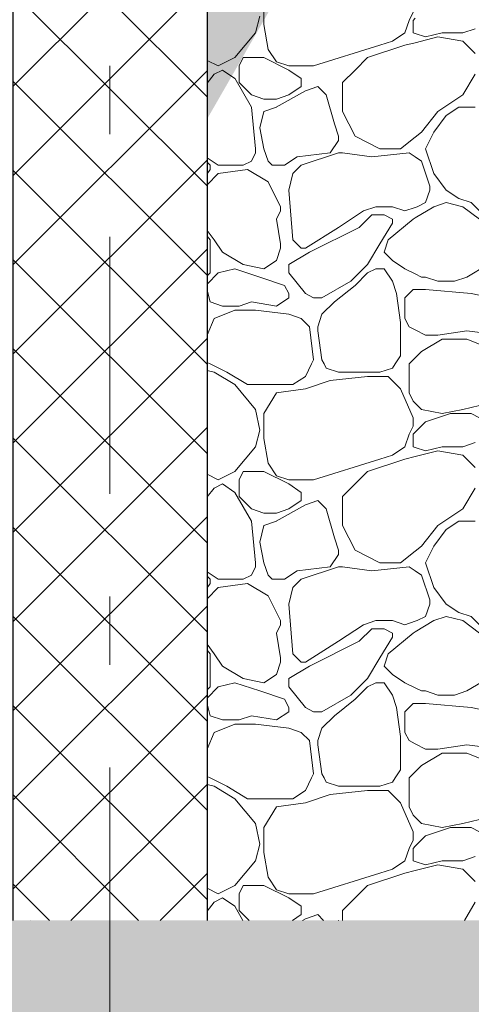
# Model space of a CAD drawing. Header units: millimetres. Extents: x -36476 to 2373, y -53000 to 10500.
# Tile 50 of 68: x -11072 to -10608, y -1087 to -72. Entities that reach past the tile are written whole.
import ezdxf
from ezdxf.enums import TextEntityAlignment as Align

# ---------------------------------------------------------------- set-up
doc = ezdxf.new("R2010")
doc.units = ezdxf.units.MM
doc.header["$MEASUREMENT"] = 0
doc.linetypes.add('Axe', pattern=[546.805537, 264.583325, -105.833328, 70.555556, -105.833328])
doc.linetypes.add('Points', pattern=[317.499995, 0, -317.499995])
for name, color, linetype in [('Nouveau_0', 7, 'Continuous'), ('Nouveau__Grille structurelle (axe_trame)', 7, 'Continuous'), ('Nouveau_Exter - Environnement', 7, 'Continuous'), ('Nouveau_Terrain - original', 7, 'Continuous'), ('Terrain - original', 7, 'Continuous')]:
    doc.layers.add(name, color=color, linetype=linetype)
doc.styles.add('STYLE_GENERE_1', font='arial.ttf')

# ---------------------------------------------------------------- blocks, each defined once
blk = doc.blocks.new('Élément de coupe_90')
at = {"layer": 'Terrain - original', "linetype": 'Continuous', "lineweight": 13}
h = blk.add_hatch(dxfattribs=at)
h.set_pattern_fill('__TERRE_VÉGÉTALISÉE', style=0, pattern_type=2)
h.set_pattern_definition([(45, (0, 0), (-63.63961, 63.63961), []), (45, (-21.21, 21.21), (-127.2792, 127.2792), []), (45, (-42.43, 42.43), (-127.2792, 127.2792), []), (135, (-63.64, 63.64), (21.213203, 21.213203), [90, -90])])
h.paths.add_polyline_path([(-36475.6, 407.4), (-36475.6, -53000), (2372.7, -53000), (2372.7, -1000), (1114, -1000), (1114, -2000), (-3886, -2000), (-3886, -1000), (-34564.2, -1000), (-34564.2, 321.6), (-35660, 370.8)])
blk = doc.blocks.new('Élément de coupe_130')
at = {"layer": 'Nouveau_Exter - Environnement', "linetype": 'Continuous', "lineweight": 5}
h = blk.add_hatch(dxfattribs=at)
h.set_pattern_fill('Béton', style=0, pattern_type=2)
h.set_pattern_definition([(45, (0, 0), (-45.96194, 45.96194), []), (135, (0, 0), (45.96194, 45.96194), [])])
h.paths.add_polyline_path([(-11079.6, 0), (-11079.6, -1000), (-10879.6, -1000), (-10879.6, 0)])
at = {"layer": 'Nouveau_Exter - Environnement', "color": 7, "linetype": 'Continuous', "lineweight": 30}
for p, q in [((-10879.6, 0), (-11079.6, 0)), ((-10879.6, 0), (-10879.6, -1000)), ((-11079.6, -220), (-11079.6, -1000))]:
    blk.add_line(p, q, dxfattribs=at)
at = {"layer": 'Nouveau_Exter - Environnement', "color": 7, "linetype": 'Continuous', "lineweight": 30, "flags": 128}
blk.add_lwpolyline([(-11079.6, 0), (-11079.6, -20), (-11079.6, -70), (-11079.6, -220)], dxfattribs=at)
blk = doc.blocks.new('Élément de coupe_154')
at = {"layer": 'Nouveau_0', "color": 255, "linetype": 'Points', "lineweight": 0, "flags": 128}
blk.add_lwpolyline([(-34564.2, -1000), (-32031.8, -1000), (-30032.1, -1000), (-27335.6, -1000), (-27135.6, -1000), (-11079.6, -1000), (-10879.6, -1000), (-3886, -1000)], dxfattribs=at)
blk = doc.blocks.new('*X292')
at = {"layer": 'Nouveau_Terrain - original', "color": 7, "linetype": 'Continuous', "lineweight": 13}
for p, q in [((-10821, -51.2), (-10821, -76.8)), ((-10825.3, -68.3), (-10829.6, -85.3)), ((-10667.5, -64), (-10671.7, -72.5)), ((-10665.3, -70.4), (-10667.5, -72.5)), ((-10821, -76.8), (-10816.8, -102.4)), ((-10671.7, -72.5), (-10676, -85.3)), ((-10667.5, -72.5), (-10667.5, -85.3)), ((-10616.3, -85.3), (-10603.5, -81.1)), ((-10829.6, -85.3), (-10850.9, -110.9)), ((-10676, -85.3), (-10688.8, -93.9)), ((-10667.5, -85.3), (-10665.3, -86)), ((-10665.3, -86), (-10654.7, -89.6)), ((-10665.3, -95.5), (-10641.9, -89.6)), ((-10654.7, -89.6), (-10637.6, -85.3)), ((-10641.9, -89.6), (-10616.3, -93.9)), ((-10637.6, -85.3), (-10616.3, -85.3)), ((-10701.6, -98.1), (-10769.9, -119.5)), ((-10714.4, -110.9), (-10676, -98.1)), ((-10688.8, -93.9), (-10701.6, -98.1)), ((-10676, -98.1), (-10665.3, -95.5)), ((-10616.3, -93.9), (-10603.5, -106.7)), ((-10850.9, -110.9), (-10868, -119.5)), ((-10846.6, -119.5), (-10842.4, -110.9)), ((-10842.4, -110.9), (-10821, -110.9)), ((-10821, -110.9), (-10795.5, -123.7)), ((-10816.8, -102.4), (-10808.2, -115.2)), ((-10727.2, -123.7), (-10714.4, -110.9)), ((-10868, -119.5), (-10879.6, -113.7)), ((-10846.6, -136.5), (-10846.6, -119.5)), ((-10808.2, -115.2), (-10795.5, -119.5)), ((-10769.9, -119.5), (-10795.5, -119.5)), ((-10872.2, -128), (-10879.6, -137.1)), ((-10863.7, -123.7), (-10872.2, -128)), ((-10850.9, -132.3), (-10863.7, -123.7)), ((-10795.5, -123.7), (-10782.7, -132.3)), ((-10740, -136.5), (-10727.2, -123.7)), ((-10603.5, -128), (-10616.3, -149.3)), ((-10833.8, -162.1), (-10850.9, -132.2)), ((-10833.8, -149.3), (-10846.6, -136.5)), ((-10782.7, -140.8), (-10795.5, -149.3)), ((-10782.7, -132.3), (-10782.7, -136.5)), ((-10782.7, -136.5), (-10782.7, -140.8)), ((-10778.4, -145), (-10765.6, -140.8)), ((-10765.6, -140.8), (-10757.1, -149.3)), ((-10740, -166.4), (-10740, -136.5)), ((-10821, -153.6), (-10833.8, -149.3)), ((-10808.3, -162.1), (-10778.4, -145)), ((-10795.5, -149.3), (-10808.2, -153.6)), ((-10757.1, -149.3), (-10748.5, -179.2)), ((-10616.3, -149.3), (-10641.9, -166.4)), ((-10829.6, -204.8), (-10833.8, -162.1)), ((-10808.2, -153.6), (-10821, -153.6)), ((-10821, -166.4), (-10808.2, -162.1)), ((-10633.3, -170.6), (-10620.5, -162.1)), ((-10620.5, -162.1), (-10603.5, -162.1)), ((-10825.3, -183.4), (-10821, -166.4)), ((-10727.2, -192), (-10740, -166.4)), ((-10641.9, -166.4), (-10658.9, -187.7)), ((-10646.1, -187.7), (-10633.3, -170.6)), ((-10748.5, -179.2), (-10744.3, -192)), ((-10821, -204.8), (-10825.3, -183.4)), ((-10744.3, -192), (-10744.3, -196.2)), ((-10701.6, -204.8), (-10727.2, -192)), ((-10658.9, -187.7), (-10665.3, -192.8)), ((-10654.7, -204.8), (-10646.1, -187.7)), ((-10744.3, -196.2), (-10752.8, -209)), ((-10665.3, -192.8), (-10680.3, -204.8)), ((-10833.8, -217.6), (-10829.6, -209)), ((-10829.6, -209), (-10829.6, -204.8)), ((-10816.8, -217.6), (-10821, -204.8)), ((-10752.8, -209), (-10786.9, -213.3)), ((-10744.3, -209), (-10782.7, -221.8)), ((-10740, -209), (-10744.3, -209)), ((-10710.1, -213.3), (-10740, -209)), ((-10671.7, -209), (-10710.1, -213.3)), ((-10680.3, -204.8), (-10701.6, -204.8)), ((-10665.3, -213.3), (-10671.7, -209)), ((-10646.1, -230.4), (-10654.7, -204.8)), ((-10879.6, -214.1), (-10868, -221.8)), ((-10879.6, -218.8), (-10876.5, -221.8)), ((-10876.5, -221.8), (-10876.5, -226.1)), ((-10868, -221.8), (-10859.4, -221.8)), ((-10859.4, -221.8), (-10855.2, -221.8)), ((-10855.2, -221.8), (-10842.4, -221.8)), ((-10842.4, -221.8), (-10833.8, -217.6)), ((-10812.5, -221.8), (-10816.8, -217.6)), ((-10799.7, -221.8), (-10812.5, -221.8)), ((-10786.9, -213.3), (-10799.7, -221.8)), ((-10782.7, -221.8), (-10791.2, -230.4)), ((-10658.9, -217.6), (-10665.3, -213.3)), ((-10650.4, -243.2), (-10658.9, -217.6)), ((-10876.5, -226.1), (-10879.6, -230.7)), ((-10879.6, -242), (-10868, -230.4)), ((-10868, -230.4), (-10838.1, -226.1)), ((-10838.1, -226.1), (-10816.8, -238.9)), ((-10791.2, -230.4), (-10795.5, -247.4)), ((-10633.3, -247.4), (-10646.1, -230.4)), ((-10816.8, -238.9), (-10804, -264.5)), ((-10650.4, -247.4), (-10650.4, -243.2)), ((-10795.5, -247.4), (-10791.2, -298.6)), ((-10654.7, -260.2), (-10650.4, -247.4)), ((-10620.5, -256), (-10633.3, -247.4)), ((-10663.2, -264.5), (-10654.7, -260.2)), ((-10646.1, -264.5), (-10633.3, -260.2)), ((-10633.3, -260.2), (-10616.3, -264.5)), ((-10607.7, -260.2), (-10620.5, -256)), ((-10594.9, -273), (-10607.7, -260.2)), ((-10804, -268.8), (-10808.2, -277.3)), ((-10804, -264.5), (-10804, -268.8)), ((-10718.7, -268.8), (-10744.3, -285.8)), ((-10722.9, -285.8), (-10710.1, -273)), ((-10705.9, -264.5), (-10718.7, -268.8)), ((-10710.1, -273), (-10697.3, -273)), ((-10688.8, -264.5), (-10705.9, -264.5)), ((-10697.3, -273), (-10688.8, -277.3)), ((-10676, -268.8), (-10688.8, -264.5)), ((-10676, -268.8), (-10665.3, -265.2)), ((-10665.3, -265.2), (-10663.2, -264.5)), ((-10665.3, -276), (-10646.1, -264.5)), ((-10616.3, -264.5), (-10599.2, -277.3)), ((-10808.2, -277.3), (-10804, -302.9)), ((-10688.8, -281.6), (-10701.6, -302.9)), ((-10693.1, -298.6), (-10667.5, -277.3)), ((-10688.8, -277.3), (-10688.8, -281.6)), ((-10667.5, -277.3), (-10665.3, -276)), ((-10872.2, -298.6), (-10879.6, -288.9)), ((-10744.3, -285.8), (-10778.4, -307.2)), ((-10774.1, -311.4), (-10722.9, -285.8)), ((-10879.6, -294.8), (-10876.5, -298.6)), ((-10876.5, -298.6), (-10876.5, -311.4)), ((-10863.7, -311.4), (-10872.2, -298.6)), ((-10804, -302.9), (-10804, -307.2)), ((-10791.2, -298.6), (-10782.7, -307.2)), ((-10701.6, -302.9), (-10714.4, -324.2)), ((-10697.3, -311.4), (-10693.1, -298.6)), ((-10876.5, -311.4), (-10876.5, -332.8)), ((-10842.4, -324.2), (-10863.7, -311.4)), ((-10804, -307.2), (-10808.2, -320)), ((-10795.5, -324.2), (-10774.1, -311.4)), ((-10782.7, -307.2), (-10778.4, -307.2)), ((-10688.8, -320), (-10697.3, -311.4)), ((-10821, -328.5), (-10842.4, -324.2)), ((-10808.2, -320), (-10821, -328.5)), ((-10795.5, -332.8), (-10795.5, -324.2)), ((-10714.4, -324.2), (-10731.5, -341.3)), ((-10676, -328.5), (-10688.8, -320)), ((-10590.7, -324.2), (-10612, -337)), ((-10879.6, -344.3), (-10868, -332.8)), ((-10876.5, -332.8), (-10879.6, -335.8)), ((-10868, -332.8), (-10850.9, -328.5)), ((-10850.9, -328.5), (-10825.3, -337)), ((-10778.4, -354.1), (-10795.5, -332.8)), ((-10714.4, -332.8), (-10727.2, -345.6)), ((-10705.9, -328.5), (-10714.4, -332.8)), ((-10697.3, -328.5), (-10705.9, -328.5)), ((-10688.8, -341.3), (-10697.3, -328.5)), ((-10665.3, -333.8), (-10676, -328.5)), ((-10658.9, -337), (-10665.3, -333.8)), ((-10825.3, -337), (-10799.7, -345.6)), ((-10731.5, -341.3), (-10761.3, -358.4)), ((-10684.5, -354.1), (-10688.8, -341.3)), ((-10654.7, -337), (-10658.9, -337)), ((-10641.9, -341.3), (-10654.7, -337)), ((-10624.8, -341.3), (-10641.9, -341.3)), ((-10612, -337), (-10624.8, -341.3)), ((-10876.5, -362.6), (-10879.6, -350.4)), ((-10799.7, -345.6), (-10795.5, -354.1)), ((-10795.5, -354.1), (-10795.5, -358.4)), ((-10769.9, -358.4), (-10778.4, -354.1)), ((-10727.2, -345.6), (-10748.5, -362.6)), ((-10680.3, -384), (-10684.5, -354.1)), ((-10676, -358.4), (-10667.5, -349.8)), ((-10667.5, -349.8), (-10665.3, -349.8)), ((-10665.3, -349.8), (-10654.7, -349.8)), ((-10654.7, -349.8), (-10607.7, -354.1)), ((-10607.7, -354.1), (-10586.4, -358.4)), ((-10863.7, -366.9), (-10876.5, -362.6)), ((-10833.8, -362.6), (-10846.6, -366.9)), ((-10808.2, -366.9), (-10833.8, -362.6)), ((-10795.5, -358.4), (-10808.2, -366.9)), ((-10761.3, -358.4), (-10769.9, -358.4)), ((-10748.5, -362.6), (-10761.3, -375.4)), ((-10676, -358.4), (-10676, -379.7)), ((-10872.2, -379.7), (-10850.9, -371.2)), ((-10846.6, -366.9), (-10863.7, -366.9)), ((-10850.9, -371.2), (-10829.6, -371.2)), ((-10829.6, -371.2), (-10795.5, -375.4)), ((-10795.5, -375.4), (-10782.7, -379.7)), ((-10761.3, -375.4), (-10765.6, -388.2)), ((-10879.6, -396.8), (-10872.2, -379.7)), ((-10782.7, -379.7), (-10774.1, -388.2)), ((-10680.3, -401), (-10680.3, -384)), ((-10676, -379.7), (-10671.7, -388.2)), ((-10774.1, -388.2), (-10769.9, -422.3)), ((-10765.6, -388.2), (-10765.6, -392.5)), ((-10765.6, -392.5), (-10761.3, -422.3)), ((-10671.7, -388.2), (-10665.3, -391.4)), ((-10665.3, -391.4), (-10654.7, -396.8)), ((-10612, -392.5), (-10641.9, -396.8)), ((-10577.9, -396.8), (-10612, -392.5)), ((-10680.3, -418.1), (-10680.3, -401)), ((-10658.9, -413.8), (-10637.6, -401)), ((-10641.9, -396.8), (-10654.7, -396.8)), ((-10637.6, -401), (-10612, -401)), ((-10612, -401), (-10590.7, -409.5)), ((-10665.3, -420.2), (-10658.9, -413.8)), ((-10876.5, -426.6), (-10879.6, -425.1)), ((-10769.9, -422.3), (-10772, -426.6)), ((-10761.3, -422.3), (-10759.2, -426.6)), ((-10686, -426.6), (-10680.3, -418.1)), ((-10671.7, -426.6), (-10665.3, -420.2)), ((-10879.6, -433.3), (-10872.2, -435.1)), ((-10859.4, -435.1), (-10876.5, -426.6)), ((-10872.2, -435.1), (-10850.9, -447.9)), ((-10838.1, -447.9), (-10859.4, -435.1)), ((-10772, -426.6), (-10778.4, -439.4)), ((-10759.2, -426.6), (-10757.1, -430.9)), ((-10757.1, -430.9), (-10744.3, -435.1)), ((-10744.3, -435.1), (-10701.6, -435.1)), ((-10701.6, -435.1), (-10688.8, -430.9)), ((-10688.8, -430.9), (-10686, -426.6)), ((-10671.7, -456.5), (-10671.7, -426.6)), ((-10778.4, -439.4), (-10791.2, -447.9)), ((-10778.4, -452.2), (-10752.8, -443.7)), ((-10752.8, -443.7), (-10714.4, -439.4)), ((-10714.4, -439.4), (-10693.1, -439.4)), ((-10693.1, -439.4), (-10680.3, -452.2)), ((-10850.9, -447.9), (-10829.6, -473.5)), ((-10816.8, -447.9), (-10838.1, -447.9)), ((-10808.2, -456.5), (-10821, -477.8)), ((-10791.2, -447.9), (-10816.8, -447.9)), ((-10778.4, -452.2), (-10808.3, -456.5)), ((-10680.3, -452.2), (-10667.5, -482.1)), ((-10667.5, -465), (-10671.7, -456.5)), ((-10665.3, -467.1), (-10667.5, -465)), ((-10829.6, -473.5), (-10825.3, -494.9)), ((-10658.9, -473.5), (-10665.3, -467.1)), ((-10637.6, -477.8), (-10658.9, -473.5)), ((-10616.3, -473.5), (-10637.6, -477.8)), ((-10599.2, -469.3), (-10616.3, -473.5)), ((-10821, -477.8), (-10821, -503.4)), ((-10667.5, -482.1), (-10667.5, -490.6)), ((-10654.7, -486.3), (-10665.3, -497)), ((-10629.1, -477.8), (-10654.7, -486.3)), ((-10607.7, -477.8), (-10629.1, -477.8)), ((-10599.2, -482.1), (-10607.7, -477.8)), ((-10825.3, -494.9), (-10829.6, -511.9)), ((-10667.5, -490.6), (-10671.7, -499.1)), ((-10665.3, -497), (-10667.5, -499.1)), ((-10821, -503.4), (-10816.8, -529)), ((-10671.7, -499.1), (-10676, -511.9)), ((-10667.5, -499.1), (-10667.5, -511.9)), ((-10829.6, -511.9), (-10850.9, -537.5)), ((-10676, -511.9), (-10688.8, -520.5)), ((-10667.5, -511.9), (-10665.3, -512.6)), ((-10665.3, -512.6), (-10654.7, -516.2)), ((-10665.3, -522.1), (-10641.9, -516.2)), ((-10654.7, -516.2), (-10637.6, -511.9)), ((-10641.9, -516.2), (-10616.3, -520.5)), ((-10637.6, -511.9), (-10616.3, -511.9)), ((-10616.3, -511.9), (-10603.5, -507.7)), ((-10701.6, -524.7), (-10769.9, -546.1)), ((-10714.4, -537.5), (-10676, -524.7)), ((-10688.8, -520.5), (-10701.6, -524.7)), ((-10676, -524.7), (-10665.3, -522.1)), ((-10616.3, -520.5), (-10603.5, -533.3)), ((-10850.9, -537.5), (-10868, -546.1)), ((-10846.6, -546.1), (-10842.4, -537.5)), ((-10842.4, -537.5), (-10821, -537.5)), ((-10821, -537.5), (-10795.5, -550.3)), ((-10816.8, -529), (-10808.2, -541.8)), ((-10727.2, -550.3), (-10714.4, -537.5)), ((-10868, -546.1), (-10879.6, -540.3)), ((-10846.6, -563.1), (-10846.6, -546.1)), ((-10808.2, -541.8), (-10795.5, -546.1)), ((-10769.9, -546.1), (-10795.5, -546.1)), ((-10872.2, -554.6), (-10879.6, -563.7)), ((-10863.7, -550.3), (-10872.2, -554.6)), ((-10850.9, -558.9), (-10863.7, -550.3)), ((-10795.5, -550.3), (-10782.7, -558.9)), ((-10740, -563.1), (-10727.2, -550.3)), ((-10603.5, -554.6), (-10616.3, -575.9)), ((-10833.8, -588.7), (-10850.9, -558.9)), ((-10833.8, -575.9), (-10846.6, -563.1)), ((-10782.7, -567.4), (-10795.5, -575.9)), ((-10782.7, -558.9), (-10782.7, -563.1)), ((-10782.7, -563.1), (-10782.7, -567.4)), ((-10778.4, -571.7), (-10765.6, -567.4)), ((-10765.6, -567.4), (-10757.1, -575.9)), ((-10740, -593), (-10740, -563.1)), ((-10821, -580.2), (-10833.8, -575.9)), ((-10808.3, -588.7), (-10778.4, -571.7)), ((-10795.5, -575.9), (-10808.2, -580.2)), ((-10757.1, -575.9), (-10748.5, -605.8)), ((-10616.3, -575.9), (-10641.9, -593)), ((-10808.2, -580.2), (-10821, -580.2)), ((-10829.6, -631.4), (-10833.8, -588.7)), ((-10825.3, -610.1), (-10821, -593)), ((-10821, -593), (-10808.2, -588.7)), ((-10727.2, -618.6), (-10740, -593)), ((-10641.9, -593), (-10658.9, -614.3)), ((-10646.1, -614.3), (-10633.3, -597.3)), ((-10633.3, -597.3), (-10620.5, -588.7)), ((-10620.5, -588.7), (-10603.5, -588.7)), ((-10748.5, -605.8), (-10744.3, -618.6)), ((-10821, -631.4), (-10825.3, -610.1)), ((-10744.3, -618.6), (-10744.3, -622.9)), ((-10701.6, -631.4), (-10727.2, -618.6)), ((-10658.9, -614.3), (-10665.3, -619.4)), ((-10654.7, -631.4), (-10646.1, -614.3)), ((-10744.3, -622.9), (-10752.8, -635.7)), ((-10665.3, -619.4), (-10680.3, -631.4)), ((-10833.8, -644.2), (-10829.6, -635.7)), ((-10829.6, -635.7), (-10829.6, -631.4)), ((-10816.8, -644.2), (-10821, -631.4)), ((-10752.8, -635.7), (-10786.9, -639.9)), ((-10744.3, -635.7), (-10782.7, -648.5)), ((-10740, -635.7), (-10744.3, -635.7)), ((-10710.1, -639.9), (-10740, -635.7)), ((-10671.7, -635.7), (-10710.1, -639.9)), ((-10680.3, -631.4), (-10701.6, -631.4)), ((-10665.3, -639.9), (-10671.7, -635.7)), ((-10646.1, -657), (-10654.7, -631.4)), ((-10879.6, -640.7), (-10868, -648.5)), ((-10879.6, -645.4), (-10876.5, -648.5)), ((-10876.5, -648.5), (-10876.5, -652.7)), ((-10868, -648.5), (-10859.4, -648.5)), ((-10859.4, -648.5), (-10855.2, -648.5)), ((-10855.2, -648.5), (-10842.4, -648.5)), ((-10842.4, -648.5), (-10833.8, -644.2)), ((-10812.5, -648.5), (-10816.8, -644.2)), ((-10799.7, -648.5), (-10812.5, -648.5)), ((-10786.9, -639.9), (-10799.7, -648.5)), ((-10782.7, -648.5), (-10791.2, -657)), ((-10658.9, -644.2), (-10665.3, -639.9)), ((-10650.4, -669.8), (-10658.9, -644.2)), ((-10876.5, -652.7), (-10879.6, -657.3)), ((-10879.6, -668.6), (-10868, -657)), ((-10868, -657), (-10838.1, -652.7)), ((-10838.1, -652.7), (-10816.8, -665.5)), ((-10791.2, -657), (-10795.5, -674)), ((-10633.3, -674), (-10646.1, -657)), ((-10816.8, -665.5), (-10804, -691.1)), ((-10795.5, -674.1), (-10791.2, -725.2)), ((-10654.7, -686.8), (-10650.4, -674)), ((-10650.4, -674), (-10650.4, -669.8)), ((-10620.5, -682.6), (-10633.3, -674)), ((-10663.2, -691.1), (-10654.7, -686.8)), ((-10646.1, -691.1), (-10633.3, -686.8)), ((-10633.3, -686.8), (-10616.3, -691.1)), ((-10607.7, -686.8), (-10620.5, -682.6)), ((-10594.9, -699.6), (-10607.7, -686.8)), ((-10804, -695.4), (-10808.2, -703.9)), ((-10804, -691.1), (-10804, -695.4)), ((-10718.7, -695.4), (-10744.3, -712.4)), ((-10722.9, -712.4), (-10710.1, -699.6)), ((-10705.9, -691.1), (-10718.7, -695.4)), ((-10710.1, -699.6), (-10697.3, -699.6)), ((-10688.8, -691.1), (-10705.9, -691.1)), ((-10697.3, -699.6), (-10688.8, -703.9)), ((-10676, -695.4), (-10688.8, -691.1)), ((-10676, -695.4), (-10665.3, -691.8)), ((-10665.3, -691.8), (-10663.2, -691.1)), ((-10665.3, -702.6), (-10646.1, -691.1)), ((-10616.3, -691.1), (-10599.2, -703.9)), ((-10808.2, -703.9), (-10804, -729.5)), ((-10688.8, -708.2), (-10701.6, -729.5)), ((-10693.1, -725.2), (-10667.5, -703.9)), ((-10688.8, -703.9), (-10688.8, -708.2)), ((-10667.5, -703.9), (-10665.3, -702.6)), ((-10872.2, -725.2), (-10879.6, -715.5)), ((-10744.3, -712.4), (-10778.4, -733.8)), ((-10774.1, -738), (-10722.9, -712.4)), ((-10879.6, -721.4), (-10876.5, -725.2)), ((-10876.5, -725.2), (-10876.5, -738)), ((-10863.7, -738), (-10872.2, -725.2)), ((-10804, -729.5), (-10804, -733.8)), ((-10791.2, -725.2), (-10782.7, -733.8)), ((-10701.6, -729.5), (-10714.4, -750.8)), ((-10697.3, -738), (-10693.1, -725.2)), ((-10876.5, -738), (-10876.5, -759.4)), ((-10842.4, -750.8), (-10863.7, -738)), ((-10804, -733.8), (-10808.2, -746.6)), ((-10795.5, -750.8), (-10774.1, -738)), ((-10782.7, -733.8), (-10778.4, -733.8)), ((-10688.8, -746.6), (-10697.3, -738)), ((-10821, -755.1), (-10842.4, -750.8)), ((-10808.2, -746.6), (-10821, -755.1)), ((-10795.5, -759.4), (-10795.5, -750.8)), ((-10714.4, -750.8), (-10731.5, -767.9)), ((-10676, -755.1), (-10688.8, -746.6)), ((-10590.7, -750.8), (-10612, -763.6)), ((-10879.6, -771), (-10868, -759.4)), ((-10876.5, -759.4), (-10879.6, -762.4)), ((-10868, -759.4), (-10850.9, -755.1)), ((-10850.9, -755.1), (-10825.3, -763.6)), ((-10778.4, -780.7), (-10795.5, -759.4)), ((-10714.4, -759.4), (-10727.2, -772.2)), ((-10705.9, -755.1), (-10714.4, -759.4)), ((-10697.3, -755.1), (-10705.9, -755.1)), ((-10688.8, -767.9), (-10697.3, -755.1)), ((-10665.3, -760.4), (-10676, -755.1)), ((-10658.9, -763.6), (-10665.3, -760.4)), ((-10825.3, -763.6), (-10799.7, -772.2)), ((-10731.5, -767.9), (-10761.3, -785)), ((-10684.5, -780.7), (-10688.8, -767.9)), ((-10654.7, -763.6), (-10658.9, -763.6)), ((-10641.9, -767.9), (-10654.7, -763.6)), ((-10624.8, -767.9), (-10641.9, -767.9)), ((-10612, -763.6), (-10624.8, -767.9)), ((-10876.5, -789.2), (-10879.6, -777)), ((-10799.7, -772.2), (-10795.5, -780.7)), ((-10795.5, -780.7), (-10795.5, -785)), ((-10769.9, -785), (-10778.4, -780.7)), ((-10727.2, -772.2), (-10748.5, -789.2)), ((-10680.3, -810.6), (-10684.5, -780.7)), ((-10676, -785), (-10667.5, -776.4)), ((-10667.5, -776.4), (-10665.3, -776.4)), ((-10665.3, -776.4), (-10654.7, -776.4)), ((-10654.7, -776.4), (-10607.7, -780.7)), ((-10607.7, -780.7), (-10586.4, -785)), ((-10863.7, -793.5), (-10876.5, -789.2)), ((-10833.8, -789.2), (-10846.6, -793.5)), ((-10808.2, -793.5), (-10833.8, -789.2)), ((-10795.5, -785), (-10808.2, -793.5)), ((-10761.3, -785), (-10769.9, -785)), ((-10748.5, -789.2), (-10761.3, -802)), ((-10676, -785), (-10676, -806.3)), ((-10872.2, -806.3), (-10850.9, -797.8)), ((-10846.6, -793.5), (-10863.7, -793.5)), ((-10850.9, -797.8), (-10829.6, -797.8)), ((-10829.6, -797.8), (-10795.5, -802)), ((-10879.6, -823.4), (-10872.2, -806.3)), ((-10795.5, -802), (-10782.7, -806.3)), ((-10782.7, -806.3), (-10774.1, -814.8)), ((-10761.3, -802), (-10765.6, -814.8)), ((-10680.3, -827.6), (-10680.3, -810.6)), ((-10676, -806.3), (-10671.7, -814.8)), ((-10774.1, -814.8), (-10769.9, -849)), ((-10765.6, -814.8), (-10765.6, -819.1)), ((-10765.6, -819.1), (-10761.3, -849)), ((-10671.7, -814.8), (-10665.3, -818)), ((-10665.3, -818), (-10654.7, -823.4)), ((-10612, -819.1), (-10641.9, -823.4)), ((-10577.9, -823.4), (-10612, -819.1)), ((-10680.3, -844.7), (-10680.3, -827.6)), ((-10658.9, -840.4), (-10637.6, -827.6)), ((-10641.9, -823.4), (-10654.7, -823.4)), ((-10637.6, -827.6), (-10612, -827.6)), ((-10612, -827.6), (-10590.7, -836.2)), ((-10665.3, -846.8), (-10658.9, -840.4)), ((-10876.5, -853.2), (-10879.6, -851.7)), ((-10769.9, -849), (-10772, -853.2)), ((-10761.3, -849), (-10759.2, -853.2)), ((-10686, -853.2), (-10680.3, -844.7)), ((-10671.7, -853.2), (-10665.3, -846.8)), ((-10879.6, -859.9), (-10872.2, -861.8)), ((-10859.4, -861.8), (-10876.5, -853.2)), ((-10872.2, -861.8), (-10850.9, -874.6)), ((-10838.1, -874.6), (-10859.4, -861.8)), ((-10772, -853.2), (-10778.4, -866)), ((-10759.2, -853.2), (-10757.1, -857.5)), ((-10757.1, -857.5), (-10744.3, -861.8)), ((-10744.3, -861.8), (-10701.6, -861.8)), ((-10701.6, -861.8), (-10688.8, -857.5)), ((-10688.8, -857.5), (-10686, -853.2)), ((-10671.7, -883.1), (-10671.7, -853.2)), ((-10778.4, -866), (-10791.2, -874.6)), ((-10778.4, -878.8), (-10752.8, -870.3)), ((-10752.8, -870.3), (-10714.4, -866)), ((-10714.4, -866), (-10693.1, -866)), ((-10693.1, -866), (-10680.3, -878.8)), ((-10850.9, -874.6), (-10829.6, -900.2)), ((-10816.8, -874.6), (-10838.1, -874.6)), ((-10791.2, -874.6), (-10816.8, -874.6)), ((-10778.4, -878.8), (-10808.3, -883.1)), ((-10680.3, -878.8), (-10667.5, -908.7)), ((-10808.2, -883.1), (-10821, -904.4)), ((-10667.5, -891.6), (-10671.7, -883.1)), ((-10665.3, -893.8), (-10667.5, -891.6)), ((-10829.6, -900.2), (-10825.3, -921.5)), ((-10658.9, -900.2), (-10665.3, -893.8)), ((-10637.6, -904.4), (-10658.9, -900.2)), ((-10616.3, -900.2), (-10637.6, -904.4)), ((-10599.2, -895.9), (-10616.3, -900.2)), ((-10821, -904.4), (-10821, -930)), ((-10667.5, -908.7), (-10667.5, -917.2)), ((-10654.7, -913), (-10665.3, -923.6)), ((-10629.1, -904.4), (-10654.7, -913)), ((-10607.7, -904.4), (-10629.1, -904.4)), ((-10599.2, -908.7), (-10607.7, -904.4)), ((-10825.3, -921.5), (-10829.6, -938.6)), ((-10667.5, -917.2), (-10671.7, -925.8)), ((-10821, -930), (-10816.8, -955.6)), ((-10671.7, -925.8), (-10676, -938.6)), ((-10665.3, -923.6), (-10667.5, -925.8)), ((-10667.5, -925.8), (-10667.5, -938.6)), ((-10829.6, -938.6), (-10850.9, -964.1)), ((-10676, -938.6), (-10688.8, -947.1)), ((-10667.5, -938.6), (-10665.3, -939.3)), ((-10665.3, -939.3), (-10654.7, -942.8)), ((-10665.3, -948.7), (-10641.9, -942.8)), ((-10654.7, -942.8), (-10637.6, -938.6)), ((-10641.9, -942.8), (-10616.3, -947.1)), ((-10637.6, -938.6), (-10616.3, -938.6)), ((-10616.3, -938.6), (-10603.5, -934.3)), ((-10701.6, -951.3), (-10769.9, -972.7)), ((-10714.4, -964.1), (-10676, -951.3)), ((-10688.8, -947.1), (-10701.6, -951.3)), ((-10676, -951.3), (-10665.3, -948.7)), ((-10616.3, -947.1), (-10603.5, -959.9)), ((-10816.8, -955.6), (-10808.2, -968.4)), ((-10868, -972.7), (-10879.6, -966.9)), ((-10850.9, -964.1), (-10868, -972.7)), ((-10846.6, -972.7), (-10842.4, -964.1)), ((-10846.6, -989.7), (-10846.6, -972.7)), ((-10842.4, -964.1), (-10821, -964.1)), ((-10821, -964.1), (-10795.5, -976.9)), ((-10808.2, -968.4), (-10795.5, -972.7)), ((-10769.9, -972.7), (-10795.5, -972.7)), ((-10727.2, -976.9), (-10714.4, -964.1)), ((-10872.2, -981.2), (-10879.6, -990.4)), ((-10863.7, -976.9), (-10872.2, -981.2)), ((-10850.9, -985.5), (-10863.7, -976.9)), ((-10795.5, -976.9), (-10782.7, -985.5)), ((-10740, -989.7), (-10727.2, -976.9)), ((-10603.5, -981.2), (-10614.7, -1000)), ((-10842.6, -1000), (-10850.9, -985.5)), ((-10836.4, -1000), (-10846.6, -989.7)), ((-10782.7, -994), (-10791.6, -1000)), ((-10782.7, -985.5), (-10782.7, -989.7)), ((-10782.7, -989.7), (-10782.7, -994)), ((-10778.4, -998.3), (-10765.6, -994)), ((-10765.6, -994), (-10759.6, -1000)), ((-10740, -1000), (-10740, -989.7)), ((-10781.4, -1000), (-10778.4, -998.3))]:
    blk.add_line(p, q, dxfattribs=at)
blk = doc.blocks.new('Élément de coupe_278')
at = {"layer": 'Nouveau_Terrain - original', "linetype": 'Continuous', "lineweight": 13}
blk.add_hatch(color=7, dxfattribs=at).paths.add_polyline_path([(-10879.6, 0), (-10879.6, -174.3), (-10779.6, 0)])
at = {"layer": 'Nouveau_Terrain - original', "lineweight": 0}
blk.add_blockref('*X292', (0, 0), dxfattribs=at)
blk = doc.blocks.new('Marque grille standard[5]', base_point=(-10979.6, 10000))
at = {"layer": 'Nouveau__Grille structurelle (axe_trame)', "color": 1, "linetype": 'Axe', "lineweight": 20}
blk.add_line((-10979.6, 9000), (-10979.6, -3000), dxfattribs=at)
at = {"layer": 'Nouveau__Grille structurelle (axe_trame)', "color": 7, "lineweight": 13, "style": 'STYLE_GENERE_1'}
for tag, p in [('AC_MarkerText_1_0', (-10979.6, 10337.5)), ('AC_MarkerText_1_1', (-10979.6, -4162.5))]:
    blk.add_attdef(tag, text='', height=175, rotation=360, dxfattribs=at).set_placement(p, align=Align.TOP_CENTER)

msp = doc.modelspace()

# ---------------------------------------------------------------- block references
at = {"layer": 'Nouveau_0', "lineweight": 0}
msp.add_blockref('Élément de coupe_154', (0, 0), dxfattribs=at)
at = {"layer": 'Nouveau__Grille structurelle (axe_trame)', "color": 7, "linetype": 'Continuous', "lineweight": 13}
msp.add_blockref('Marque grille standard[5]', (-10979.6, 10000), dxfattribs=at)
at = {"layer": 'Nouveau_Exter - Environnement', "lineweight": 0}
msp.add_blockref('Élément de coupe_130', (0, 0), dxfattribs=at)
at = {"layer": 'Nouveau_Terrain - original', "lineweight": 0}
msp.add_blockref('Élément de coupe_278', (0, 0), dxfattribs=at)
at = {"layer": 'Terrain - original', "lineweight": 0}
msp.add_blockref('Élément de coupe_90', (0, 0), dxfattribs=at)

doc.saveas('drawing.dxf')
